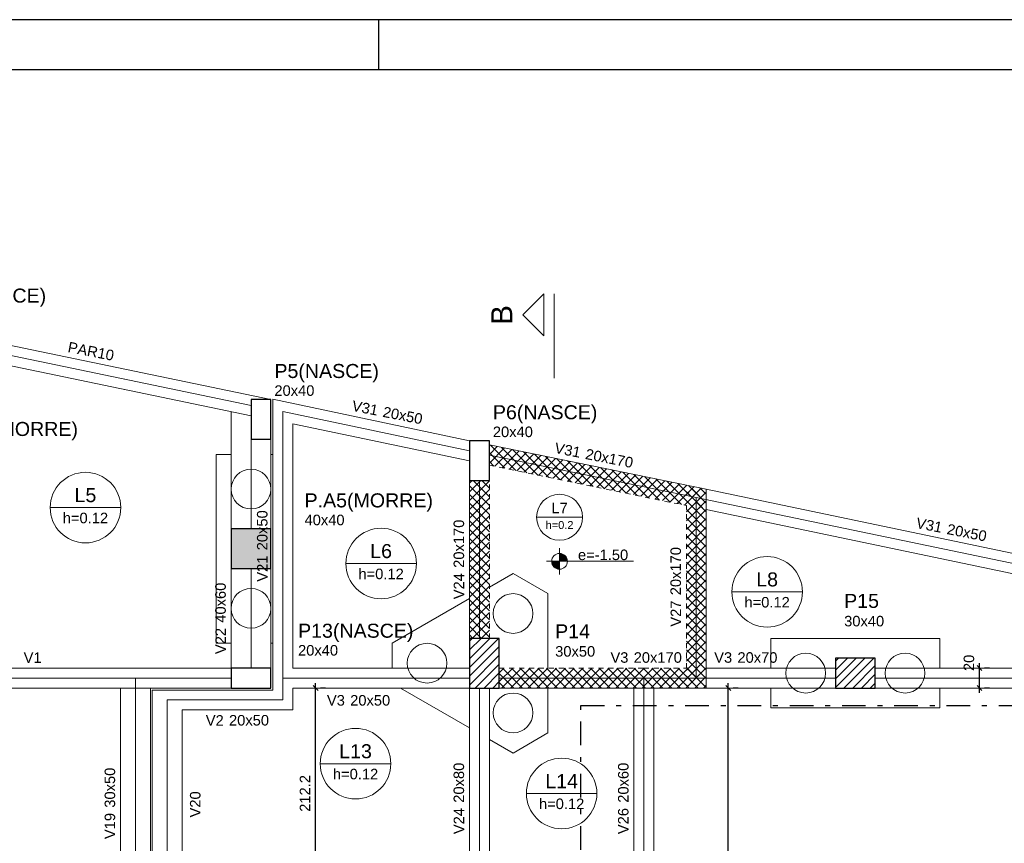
# Model space of a CAD drawing. Header units: millimetres. Extents: x 10 to 1250, y -62 to 528.
# Tile 89 of 193: x 63 to 82, y 111 to 128. Entities that reach past the tile are written whole.
import ezdxf

# ---------------------------------------------------------------- set-up
doc = ezdxf.new("R2010")
doc.units = ezdxf.units.MM
doc.header["$LTSCALE"] = 0.05
doc.linetypes.add('DASHDOT2', pattern=[12.7, 6.35, -3.175, 0, -3.175])
doc.linetypes.add('DOT', pattern=[6.35, 0, -6.35])
for name, color, linetype, lineweight in [('FO-Cortes', 9, 'Continuous', 5), ('FO-Cotas', 5, 'Continuous', 5), ('FO-Eixos', 5, 'Continuous', 5), ('FO-Estacas dos blocos', 1, 'Continuous', 20), ('FO-Hachura pilar que morre', 106, 'Continuous', 5), ('FO-Hachura pilar que passa', 19, 'Continuous', 5), ('FO-Hachura viga chata ou invertida', 33, 'Continuous', 5), ('FO-Pilares', 4, 'Continuous', 30), ('FO-Seção das fundações', 9, 'Continuous', 5), ('FO-Textos das lajes', 3, 'Continuous', 20), ('FO-Textos das vigas', 7, 'Continuous', 5), ('FO-Textos dos pilares', 7, 'Continuous', 5), ('FO-Vigas', 7, 'Continuous', 5)]:
    doc.layers.add(name, color=color, linetype=linetype, lineweight=lineweight)
doc.layers.add('FOLHA_PADRÃO', color=7, linetype='Continuous')
doc.styles.add('Arial', font='arial.ttf')
doc.styles.get("Standard").update_dxf_attribs({"font": 'arial.ttf'})
doc.dimstyles.new('UM_50.000000', dxfattribs={"dimtxt": 0.18, "dimasz": 0.1, "dimexe": 0.1, "dimexo": 0.2, "dimgap": 0.1, "dimtad": 1, "dimdec": 1, "dimlfac": 50, "dimzin": 0, "dimdsep": 46, "dimtxsty": 'Standard', "dimblk": 'OBLIQUE', "dimcen": 0.09, "dimdle": 0.1, "dimadec": 1, "dimazin": 2, "dimtfac": 1, "dimtdec": 1, "dimtofl": 0, "dimtmove": 0, "dimatfit": 3, "dimldrblk": 'OBLIQUE', "dimfxl": 1, "dimtolj": 1, "dimarcsym": 1})
pattern_1 = [(45, (4.62526, 133.42751), (-0.08838835, 0.08838835), []), (135, (4.62526, 133.42751), (-0.08838835, -0.08838835), [])]
pattern_2 = [(45, (4.62526, 133.42751), (-0.08838835, 0.08838835), [])]

# ---------------------------------------------------------------- blocks, each defined once
blk = doc.blocks.new('A1EST. 1500')
at = {"layer": 'FOLHA_PADRÃO', "color": 1, "linetype": 'Continuous'}
for p, q in [((150.008, 59.4), (0, 59.4)), ((59.5, 59.4), (59.5, 58.4))]:
    blk.add_line(p, q, dxfattribs=at)
at = {"layer": 'FOLHA_PADRÃO', "color": 6, "linetype": 'Continuous'}
blk.add_lwpolyline([(149, 58.4), (149, 1), (1, 1), (1, 58.4), (149, 58.4)], dxfattribs=at)
blk = doc.blocks.new('_Oblique')
at = {"color": 0, "linetype": 'ByBlock', "lineweight": -2}
blk.add_line((-0.5, -0.5), (0.5, 0.5), dxfattribs=at)
blk = doc.blocks.new('*D268')
at = {"layer": 'Defpoints', "color": 0, "transparency": 16777216}
for p in [(68.55, 114.479), (68.55, 114.479), (68.55, 110.235)]:
    blk.add_point(p, dxfattribs=at)
at = {"layer": 'FO-Cotas', "color": 0, "lineweight": -2, "transparency": 16777216}
for p, q in [((68.55, 110.135), (68.55, 114.579)), ((68.75, 114.479), (68.65, 114.479)), ((68.75, 110.235), (68.65, 110.235))]:
    blk.add_line(p, q, dxfattribs=at)
at = {"layer": 'FO-Cotas', "color": 0, "lineweight": -2, "transparency": 16777216, "xscale": 0.1, "yscale": 0.1, "zscale": 0.1}
for p, rotation in [((68.55, 114.479), 90), ((68.55, 110.235), 270)]:
    blk.add_blockref('_Oblique', p, dxfattribs=dict(at, rotation=rotation))
at = {"layer": 'FO-Cotas', "transparency": 16777216, "insert": (68.338, 112.357), "char_height": 0.2118, "attachment_point": 5, "rotation": 90, "style": 'Arial'}
blk.add_mtext('\\A1;212.2', dxfattribs=at)
blk = doc.blocks.new('*D271')
at = {"layer": 'Defpoints', "color": 0, "transparency": 16777216}
for p in [(76.862, 114.479), (76.862, 114.479), (76.862, 107.075)]:
    blk.add_point(p, dxfattribs=at)
at = {"layer": 'FO-Cotas', "color": 0, "lineweight": -2, "transparency": 16777216}
for p, q in [((76.862, 106.975), (76.862, 114.579)), ((77.062, 114.479), (76.962, 114.479)), ((77.062, 107.075), (76.962, 107.075))]:
    blk.add_line(p, q, dxfattribs=at)
at = {"layer": 'FO-Cotas', "color": 0, "lineweight": -2, "transparency": 16777216, "xscale": 0.1, "yscale": 0.1, "zscale": 0.1}
for p, rotation in [((76.862, 114.479), 90), ((76.862, 107.075), 270)]:
    blk.add_blockref('_Oblique', p, dxfattribs=dict(at, rotation=rotation))
at = {"layer": 'FO-Cotas', "transparency": 16777216, "insert": (76.65, 110.777), "char_height": 0.2118, "attachment_point": 5, "rotation": 90, "style": 'Arial'}
blk.add_mtext('\\A1;370.2', dxfattribs=at)
blk = doc.blocks.new('*D272')
at = {"layer": 'Defpoints', "color": 0, "transparency": 16777216}
for p in [(81.922, 114.879), (81.922, 114.879), (81.922, 114.479)]:
    blk.add_point(p, dxfattribs=at)
at = {"layer": 'FO-Cotas', "color": 0, "lineweight": -2, "transparency": 16777216}
for p, q in [((81.922, 114.379), (81.922, 114.979)), ((82.122, 114.879), (82.022, 114.879)), ((82.122, 114.479), (82.022, 114.479))]:
    blk.add_line(p, q, dxfattribs=at)
at = {"layer": 'FO-Cotas', "color": 0, "lineweight": -2, "transparency": 16777216, "xscale": 0.1, "yscale": 0.1, "zscale": 0.1}
for p, rotation in [((81.922, 114.879), 90), ((81.922, 114.479), 270)]:
    blk.add_blockref('_Oblique', p, dxfattribs=dict(at, rotation=rotation))
at = {"layer": 'FO-Cotas', "transparency": 16777216, "insert": (81.71, 114.985), "char_height": 0.2118, "attachment_point": 5, "rotation": 90, "style": 'Arial'}
blk.add_mtext('\\A1;20', dxfattribs=at)

msp = doc.modelspace()

# ---------------------------------------------------------------- hatches: boundary and pattern name
at = {"layer": 'FO-Hachura pilar que morre', "linetype": 'Continuous'}
msp.add_hatch(color=256, dxfattribs=at).paths.add_polyline_path([(66.8502, 116.8829), (67.2502, 116.8829), (67.6502, 116.8829), (67.6502, 117.2829), (67.6502, 117.6829), (67.2502, 117.6829), (66.8502, 117.6829), (66.8502, 117.2829)])
at = {"layer": 'FO-Hachura pilar que passa', "linetype": 'Continuous'}
h = msp.add_hatch(dxfattribs=at)
h.set_pattern_fill('ANSI31', color=256, style=0)
h.set_pattern_definition(pattern_2)
h.paths.add_polyline_path([(71.6502, 114.4787), (71.9502, 114.4787), (72.2502, 114.4787), (72.2502, 114.9787), (72.2502, 115.4787), (71.9502, 115.4787), (71.6502, 115.4787), (71.6502, 114.9787)])
h = msp.add_hatch(dxfattribs=at)
h.set_pattern_fill('ANSI31', color=256, style=0)
h.set_pattern_definition(pattern_2)
h.paths.add_polyline_path([(79.0222, 115.0787), (79.0222, 114.7787), (79.0222, 114.4787), (79.4222, 114.4787), (79.8222, 114.4787), (79.8222, 114.7787), (79.8222, 115.0787), (79.4222, 115.0787)])
at = {"layer": 'FO-Hachura viga chata ou invertida', "linetype": 'Continuous'}
h = msp.add_hatch(dxfattribs=at)
h.set_pattern_fill('ANSI37', color=256, style=0)
h.set_pattern_definition(pattern_1)
h.paths.add_polyline_path([(76.4182, 118.4797), (76.4182, 118.4797), (72.0502, 119.3733), (72.0502, 118.9651), (76.338, 118.0877), (76.4182, 118.4797)])
h = msp.add_hatch(dxfattribs=at)
h.set_pattern_fill('ANSI37', color=256, style=0)
h.set_pattern_definition(pattern_1)
h.paths.add_polyline_path([(72.0502, 118.6567), (72.0502, 118.6567), (71.6502, 118.6567), (71.6502, 115.4787), (72.0502, 115.4787), (72.0502, 118.6567)])
h = msp.add_hatch(dxfattribs=at)
h.set_pattern_fill('ANSI37', color=256, style=0)
h.set_pattern_definition(pattern_1)
h.paths.add_polyline_path([(76.4182, 118.4797), (76.4182, 118.4797), (76.018, 118.4797), (76.018, 114.4787), (76.4182, 114.4787), (76.4182, 118.4797)])
h = msp.add_hatch(dxfattribs=at)
h.set_pattern_fill('ANSI37', color=256, style=0)
h.set_pattern_definition(pattern_1)
h.paths.add_polyline_path([(75.162, 114.8787), (75.162, 114.8787), (72.2502, 114.8787), (72.2502, 114.4787), (75.162, 114.4787), (75.162, 114.8787)])
h = msp.add_hatch(dxfattribs=at)
h.set_pattern_fill('ANSI37', color=256, style=0)
h.set_pattern_definition(pattern_1)
h.paths.add_polyline_path([(76.4182, 114.8787), (76.4182, 114.8787), (75.162, 114.8787), (75.162, 114.4787), (76.4182, 114.4787), (76.4182, 114.8787)])
at = {"layer": 'FO-Textos das lajes', "linetype": 'Continuous'}
for points in [[(73.4644, 117.03), (73.3055, 117.03), (73.3109, 116.9889), (73.3268, 116.9506), (73.3521, 116.9177), (73.385, 116.8924), (73.4233, 116.8765), (73.4644, 116.8711), (73.4644, 117.03)], [(73.4644, 117.03), (73.6232, 117.03), (73.6178, 117.0711), (73.6019, 117.1094), (73.5767, 117.1423), (73.5438, 117.1676), (73.5055, 117.1834), (73.4644, 117.1888), (73.4644, 117.03)]]:
    msp.add_hatch(color=256, dxfattribs=at).paths.add_polyline_path(points)

# ---------------------------------------------------------------- linework, layer by layer
at = {"color": 94, "linetype": 'DASHDOT2', "ltscale": 1.5}
msp.add_lwpolyline([(71.8943, 95.4678), (71.8943, 101.7507), (73.8905, 101.7507), (73.8905, 114.1278), (84.6176, 114.1278), (84.6176, 118.0542), (100.6994, 114.9956), (100.6994, 93.3442), (71.8943, 95.4678)], dxfattribs=at)
at = {"layer": 'FO-Cortes'}
msp.add_line((73.3587, 120.7181), (73.3587, 122.4125), dxfattribs=at)
at = {"layer": 'FO-Cortes', "linetype": 'Continuous'}
msp.add_lwpolyline([(73.1469, 122.4125), (73.1469, 121.5653), (72.7233, 121.9889), (73.1469, 122.4125)], close=True, dxfattribs=at)
at = {"layer": 'FO-Eixos'}
for p, q in [((60.637, 121.5387), (67.2502, 120.1655)), ((67.8902, 120.0449), (71.6502, 119.2535)), ((67.8902, 114.6787), (67.8902, 120.0449)), ((67.2502, 117.6829), (67.2502, 119.4869)), ((72.0502, 119.1693), (76.2182, 118.3165)), ((71.8502, 115.4787), (71.8502, 118.6567)), ((76.2182, 114.6787), (76.2182, 118.3165)), ((76.2182, 118.3165), (86.0896, 116.2551)), ((67.2502, 114.8787), (67.2502, 116.8829)), ((60.5802, 114.6787), (64.9222, 114.6787)), ((64.9222, 109.8347), (64.9222, 114.6787)), ((64.9222, 114.6787), (66.8502, 114.6787)), ((67.8902, 114.6787), (71.6502, 114.6787)), ((67.8902, 114.2387), (67.8902, 114.6787)), ((72.2502, 114.6787), (75.1622, 114.6787)), ((75.1622, 114.6787), (76.2182, 114.6787)), ((75.1622, 110.0347), (75.1622, 114.6787)), ((76.2182, 114.6787), (79.0222, 114.6787)), ((79.8222, 114.6787), (85.9472, 114.6787)), ((71.8502, 110.0347), (71.8502, 114.4787)), ((65.5622, 110.0347), (65.5622, 114.2387)), ((65.5622, 114.2387), (67.8902, 114.2387))]:
    msp.add_line(p, q, dxfattribs=at)
at = {"layer": 'FO-Estacas dos blocos'}
for centre in [(67.2502, 118.4829), (67.2502, 116.0829), (72.5276, 115.9787), (70.7955, 114.9787), (78.4222, 114.7787), (80.4222, 114.7787), (72.5276, 113.9787)]:
    msp.add_circle(centre, 0.4, dxfattribs=at)
at = {"layer": 'FO-Pilares'}
for points in [[(67.2502, 119.4869), (67.4502, 119.4869), (67.6502, 119.4869), (67.6502, 119.8869), (67.6502, 120.2869), (67.4502, 120.2869), (67.2502, 120.2869), (67.2502, 119.8869), (67.2502, 119.4869)], [(71.6502, 118.6567), (71.8502, 118.6567), (72.0502, 118.6567), (72.0502, 119.0567), (72.0502, 119.4567), (71.8502, 119.4567), (71.6502, 119.4567), (71.6502, 119.0567), (71.6502, 118.6567)], [(66.8502, 116.8829), (67.2502, 116.8829), (67.6502, 116.8829), (67.6502, 117.2829), (67.6502, 117.6829), (67.2502, 117.6829), (66.8502, 117.6829), (66.8502, 117.2829), (66.8502, 116.8829)], [(71.6502, 114.4787), (71.9502, 114.4787), (72.2502, 114.4787), (72.2502, 114.9787), (72.2502, 115.4787), (71.9502, 115.4787), (71.6502, 115.4787), (71.6502, 114.9787), (71.6502, 114.4787)], [(79.0222, 115.0787), (79.0222, 114.7787), (79.0222, 114.4787), (79.4222, 114.4787), (79.8222, 114.4787), (79.8222, 114.7787), (79.8222, 115.0787), (79.4222, 115.0787), (79.0222, 115.0787)], [(66.8502, 114.8787), (66.8502, 114.6787), (66.8502, 114.4787), (67.2502, 114.4787), (67.6502, 114.4787), (67.6502, 114.6787), (67.6502, 114.8787), (67.2502, 114.8787), (66.8502, 114.8787)]]:
    msp.add_lwpolyline(points, close=True, dxfattribs=at)
at = {"layer": 'FO-Seção das fundações'}
for points in [[(66.5502, 119.1829), (66.5502, 115.3829)], [(66.5502, 119.1829), (66.8502, 119.1829)], [(67.6502, 119.1829), (67.6902, 119.1829)], [(72.5276, 116.787), (72.0502, 116.5114)], [(73.2276, 116.3829), (72.5276, 116.787)], [(71.6502, 116.2805), (70.0955, 115.3829)], [(73.2276, 114.8787), (73.2276, 116.3829)], [(77.7222, 115.4787), (81.1222, 115.4787)], [(77.7222, 115.4787), (77.7222, 114.8787)], [(81.1222, 114.8787), (81.1222, 115.4787)], [(66.8502, 115.3829), (66.5502, 115.3829)], [(67.6902, 115.3829), (67.6502, 115.3829)], [(70.0955, 115.3829), (70.0955, 114.8787)], [(70.2616, 114.4787), (71.6502, 113.677)], [(73.2276, 113.5746), (73.2276, 114.4787)], [(77.7222, 114.4787), (77.7222, 114.0787)], [(81.1222, 114.0787), (81.1222, 114.4787)], [(81.1222, 114.0787), (77.7222, 114.0787)], [(72.0502, 113.446), (72.5276, 113.1704)], [(72.5276, 113.1704), (73.2276, 113.5746)]]:
    msp.add_lwpolyline(points, dxfattribs=at)
at = {"layer": 'FO-Textos das lajes'}
for p, q in [((63.2048, 118.1108), (64.6256, 118.1108)), ((73.0013, 117.9167), (73.9275, 117.9167)), ((73.4644, 117.2947), (73.4644, 116.7652)), ((73.1996, 117.03), (73.7291, 117.03)), ((73.7291, 117.03), (74.9553, 117.03)), ((69.1598, 116.9849), (70.5806, 116.9849)), ((76.9349, 116.4146), (78.3557, 116.4146)), ((68.6449, 112.9558), (70.0657, 112.9558)), ((72.7958, 112.3567), (74.2166, 112.3567))]:
    msp.add_line(p, q, dxfattribs=at)
for centre, radius in [((63.9152, 118.1108), 0.7104), ((73.4644, 117.9167), 0.4631), ((69.8702, 116.9849), 0.7104), ((73.4644, 117.03), 0.1588), ((77.6453, 116.4146), 0.7104), ((69.3553, 112.9558), 0.7104), ((73.5062, 112.3567), 0.7104)]:
    msp.add_circle(centre, radius, dxfattribs=at)
at = {"layer": 'FO-Vigas'}
for p, q in [((60.678, 121.7345), (67.6493, 120.2869)), ((60.5962, 121.3429), (67.2502, 119.9613)), ((67.6902, 120.2914), (71.6502, 119.4579)), ((67.6902, 114.6787), (67.6902, 120.2914)), ((66.8502, 117.6829), (66.8502, 120.0443)), ((68.0902, 119.7985), (71.6502, 119.0492)), ((68.0902, 114.8787), (68.0902, 119.7985)), ((67.6502, 117.6829), (67.6502, 119.4869)), ((72.0502, 119.3735), (76.4182, 118.4798)), ((71.6502, 115.4787), (71.6502, 118.6567)), ((76.2591, 118.5123), (86.1306, 116.4509)), ((76.4182, 114.4787), (76.4182, 118.4798)), ((76.4182, 118.0705), (86.0488, 116.0594)), ((66.8502, 114.8787), (66.8502, 116.8829)), ((67.6502, 114.8787), (67.6502, 116.8829)), ((60.7802, 114.8787), (64.9222, 114.8787)), ((64.9222, 114.8787), (66.8502, 114.8787)), ((68.0902, 114.8787), (71.6502, 114.8787)), ((76.4182, 114.8787), (79.0222, 114.8787)), ((79.8222, 114.8787), (86.0472, 114.8787)), ((67.6902, 114.4387), (67.6902, 114.6787)), ((60.5802, 114.4787), (64.9222, 114.4787)), ((64.6222, 109.8347), (64.6222, 114.4787)), ((64.9222, 114.4787), (66.8502, 114.4787)), ((65.2222, 109.8347), (65.2222, 114.4787)), ((65.2622, 110.0347), (65.2622, 114.4387)), ((65.2622, 114.4387), (67.6902, 114.4387)), ((68.0902, 114.4787), (71.6502, 114.4787)), ((68.0902, 114.0387), (68.0902, 114.4787)), ((71.6502, 109.8347), (71.6502, 114.4787)), ((72.0502, 109.8347), (72.0502, 114.4787)), ((72.2502, 114.4787), (75.1622, 114.4787)), ((74.9622, 110.0347), (74.9622, 114.4787)), ((75.1622, 114.4787), (76.4182, 114.4787)), ((75.3622, 110.0347), (75.3622, 114.4787)), ((76.2182, 114.4787), (79.0222, 114.4787)), ((79.8222, 114.4787), (85.9472, 114.4787)), ((65.8622, 110.2347), (65.8622, 114.0387)), ((65.8622, 114.0387), (68.0902, 114.0387))]:
    msp.add_line(p, q, dxfattribs=at)
at = {"layer": 'FO-Vigas', "linetype": 'DOT', "ltscale": 0.2}
for p, q in [((72.0502, 118.9652), (76.0182, 118.1533)), ((72.0502, 115.4787), (72.0502, 118.6567)), ((76.0182, 114.8787), (76.0182, 118.1533)), ((72.2502, 114.8787), (75.1622, 114.8787)), ((75.1622, 114.8787), (76.0182, 114.8787))]:
    msp.add_line(p, q, dxfattribs=at)

# ---------------------------------------------------------------- block references
msp.add_blockref('A1EST. 1500', (10.3174, 68.5322))

# ---------------------------------------------------------------- texts
at = {"layer": 'FO-Cortes', "linetype": 'DOT', "ltscale": 0.2, "insert": (72.5115, 121.9889), "char_height": 0.4236, "width": 1.351433, "attachment_point": 8, "rotation": 90, "line_spacing_factor": 0.798, "style": 'Arial'}
msp.add_mtext('B', dxfattribs=at)
at = {"layer": 'FO-Textos das lajes', "line_spacing_factor": 0.798, "style": 'Arial'}
for s, insert, char_height, attachment_point in [('L5', (63.9152, 118.2167), 0.2824, 8), ('L7', (73.4644, 117.9961), 0.2118, 8), ('h=0.12', (63.9152, 117.7931), 0.2118, 8), ('h=0.2', (73.4644, 117.6784), 0.15885, 8), ('L6', (69.8702, 117.0908), 0.2824, 8), ('e=-1.50', (73.835, 117.0512), 0.2118, 7), ('h=0.12', (69.8702, 116.6672), 0.2118, 8), ('L8', (77.6453, 116.5205), 0.2824, 8), ('h=0.12', (77.6453, 116.0969), 0.2118, 8), ('L13', (69.3553, 113.0617), 0.2824, 8), ('h=0.12', (69.3553, 112.6381), 0.2118, 8), ('L14', (73.5062, 112.4626), 0.2824, 8), ('h=0.12', (73.5062, 112.039), 0.2118, 8)]:
    msp.add_mtext(s, dxfattribs=dict(at, insert=insert, char_height=char_height, attachment_point=attachment_point))
at = {"layer": 'FO-Textos das vigas', "linetype": 'Continuous', "char_height": 0.2118, "line_spacing_factor": 0.798, "style": 'Arial'}
for s, insert, attachment_point, rotation in [('PAR10', (64.006, 121.1516), 8, 349), ('V31', (69.7854, 119.9586), 9, 349), ('20x50', (69.889, 119.9368), 7, 349), ('V31', (73.8656, 119.1101), 9, 349), ('20x170', (73.9693, 119.0889), 7, 349), ('20x50', (67.5843, 117.2513), 7, 90), ('20x170', (71.5443, 116.898), 7, 90), ('V31', (81.1478, 117.5996), 9, 349), ('20x50', (81.2515, 117.578), 7, 349), ('20x170', (75.9123, 116.3463), 7, 90), ('V21', (67.5843, 117.1454), 9, 90), ('V24', (71.5443, 116.7921), 9, 90), ('40x60', (66.7443, 115.7936), 7, 90), ('V27', (75.9123, 116.2404), 9, 90), ('V22', (66.7443, 115.6877), 9, 90), ('30x50', (64.5163, 112.0695), 7, 90), ('20x80', (71.5443, 112.1695), 7, 90), ('20x60', (74.8563, 112.1695), 7, 90), ('V20', (66.2349, 112.1367), 8, 90), ('V24', (71.5443, 112.0636), 9, 90), ('V26', (74.8563, 112.0636), 9, 90), ('V19', (64.5163, 111.9636), 9, 90)]:
    msp.add_mtext(s, dxfattribs=dict(at, insert=insert, attachment_point=attachment_point, rotation=rotation))
for s, insert, attachment_point in [('V1', (62.8512, 114.9846), 8), ('V3', (74.8516, 114.9846), 9), ('20x170', (74.9575, 114.9846), 7), ('V3', (76.9407, 114.9846), 9), ('20x70', (77.0466, 114.9846), 7), ('V3', (69.1406, 114.1224), 9), ('20x50', (69.2465, 114.1224), 7), ('V2', (66.7006, 113.721), 9), ('20x50', (66.8065, 113.721), 7)]:
    msp.add_mtext(s, dxfattribs=dict(at, insert=insert, attachment_point=attachment_point))
at = {"layer": 'FO-Textos dos pilares', "linetype": 'Continuous', "attachment_point": 7, "line_spacing_factor": 0.798, "style": 'Arial'}
for s, insert, char_height in [('P4(NASCE)', (61.0194, 122.1525), 0.2824), ('P5(NASCE)', (67.7213, 120.6345), 0.2824), ('20x40', (67.7208, 120.3575), 0.2118), ('P6(NASCE)', (72.1213, 119.8045), 0.2824), ('P.A4(MORRE)', (61.1778, 119.4676), 0.2824), ('20x40', (72.1208, 119.5273), 0.2118), ('P.A5(MORRE)', (68.3281, 118.0305), 0.2824), ('40x40', (68.3276, 117.7535), 0.2118), ('P15', (79.196, 116.0877), 0.2824), ('P14', (73.3754, 115.4788), 0.2824), ('30x40', (79.196, 115.717), 0.2118), ('P13(NASCE)', (68.1977, 115.4062), 0.2824), ('20x40', (68.1972, 115.1291), 0.2118), ('30x50', (73.3754, 115.1081), 0.2118)]:
    msp.add_mtext(s, dxfattribs=dict(at, insert=insert, char_height=char_height))

# ---------------------------------------------------------------- dimensions: what is measured, and where the dimension line sits
at = {"layer": 'FO-Cotas'}
for base, p1, p2, picture, middle in [((81.9222, 114.8787), (81.9222, 114.4787), (81.9222, 114.8787), '*D272', (81.7104, 114.9846)), ((68.5502, 114.4787), (68.5502, 110.2347), (68.5502, 114.4787), '*D268', (68.3384, 112.3567)), ((76.8622, 114.4787), (76.8622, 107.0747), (76.8622, 114.4787), '*D271', (76.6504, 110.7767))]:
    dim = msp.add_linear_dim(base=base, p1=p1, p2=p2, angle=90, dimstyle='UM_50.000000', override={"dimtxt": 0.2118, "dimasz": 0.1, "dimexe": 0.1, "dimexo": 0.2, "dimtad": 1, "dimtih": 0, "dimtoh": 0, "dimdec": 1, "dimlfac": 50, "dimzin": 8, "dimtxsty": 'Arial', "dimblk": 'Oblique', "dimblk1": 'Oblique', "dimblk2": 'Oblique', "dimsah": 1, "dimdle": 0.1, "dimse1": 0, "dimse2": 0, "dimclrt": 256, "dimadec": 1, "dimazin": 3, "dimtmove": 2, "dimldrblk": 'Oblique'}, dxfattribs=at)
    dim.commit()
    dim.dimension.update_dxf_attribs({"geometry": picture, "text_midpoint": middle, "dimtype": 160, "text_rotation": 90})

doc.saveas('drawing.dxf')
